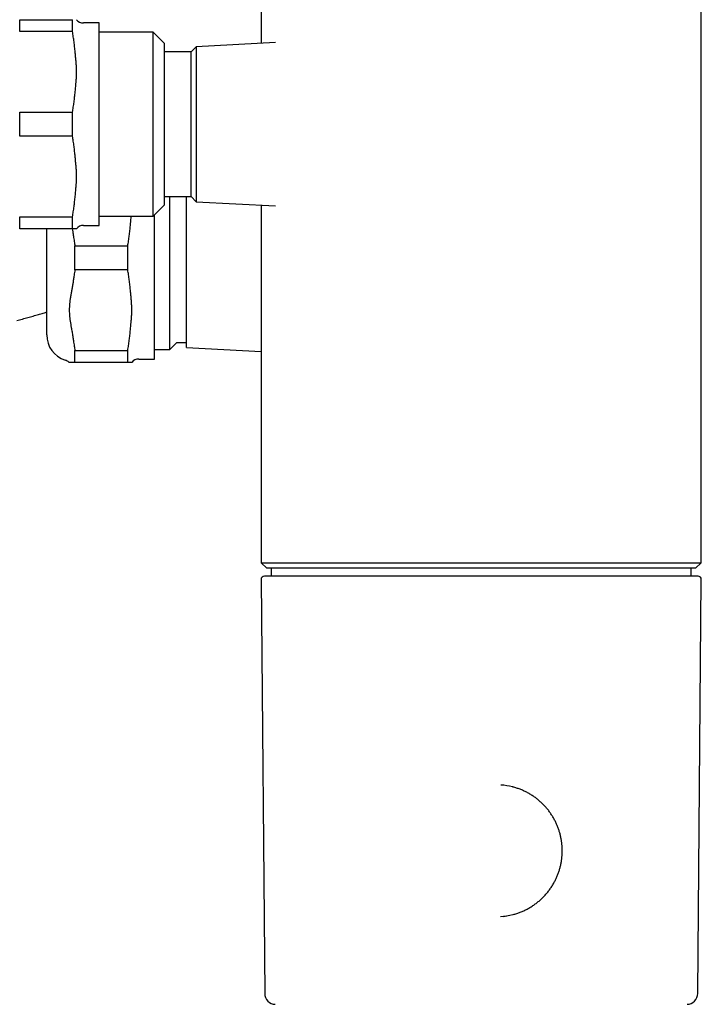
# Model space of a CAD drawing. Header units: millimetres. Extents: x 8 to 796, y 12 to 961.
# Tile 21 of 25: x 509 to 571, y 616 to 705. Entities that reach past the tile are written whole.
import ezdxf

# ---------------------------------------------------------------- set-up
doc = ezdxf.new("R2010")
doc.units = ezdxf.units.MM

msp = doc.modelspace()

# ---------------------------------------------------------------- linework, layer by layer
at = {"color": 7, "linetype": 'Continuous', "lineweight": 30}
for p, q in [((531.309, 706.24), (531.309, 703)), ((571.309, 655.783), (571.309, 706.24)), ((509.349, 704.059), (509.349, 705.144)), ((509.349, 705.144), (514.148, 705.144)), ((514.148, 704.059), (514.148, 705.144)), ((516.585, 704.844), (515.145, 704.844)), ((516.585, 686.444), (516.585, 704.844)), ((514.148, 704.059), (509.349, 704.059)), ((521.485, 704.017), (516.585, 704.017)), ((522.485, 703.017), (521.485, 704.017)), ((521.485, 687.271), (521.485, 704.017)), ((522.485, 703.017), (522.485, 688.271)), ((525.398, 702.69), (524.931, 702.223)), ((532.611, 703.068), (525.398, 702.69)), ((525.398, 702.69), (525.398, 695.644)), ((524.931, 702.223), (522.485, 702.223)), ((524.931, 695.644), (524.931, 702.223)), ((509.349, 694.559), (509.349, 696.729)), ((509.349, 696.729), (514.148, 696.729)), ((514.148, 694.559), (514.148, 696.729)), ((524.931, 689.066), (524.931, 695.644)), ((525.398, 695.644), (525.398, 688.599)), ((514.148, 694.559), (509.349, 694.559)), ((521.485, 687.271), (522.485, 688.271)), ((522.485, 689.066), (524.931, 689.066)), ((523.009, 683.497), (523.009, 689.066)), ((524.509, 675.347), (524.509, 689.066)), ((524.931, 689.066), (525.398, 688.599)), ((525.398, 688.599), (532.612, 688.221)), ((531.309, 688.289), (531.309, 684.553)), ((521.609, 674.297), (521.609, 687.395)), ((532.609, 688.222), (532.612, 688.222)), ((509.349, 687.229), (514.148, 687.229)), ((509.349, 686.144), (509.349, 687.229)), ((514.148, 686.144), (514.148, 687.229)), ((515.145, 686.444), (516.585, 686.444)), ((516.585, 687.271), (521.485, 687.271)), ((514.148, 686.144), (509.349, 686.144)), ((511.809, 676.489), (511.809, 686.144)), ((514.373, 682.412), (514.373, 684.582)), ((514.373, 684.582), (519.172, 684.582)), ((519.172, 682.412), (519.172, 684.582)), ((523.009, 675.171), (523.009, 683.497)), ((519.172, 682.412), (514.373, 682.412)), ((531.309, 682.452), (531.309, 655.783)), ((523.009, 675.171), (523.64, 675.802)), ((523.64, 675.802), (524.509, 675.802)), ((514.373, 675.082), (519.172, 675.082)), ((514.373, 673.997), (514.373, 675.082)), ((519.172, 673.997), (519.172, 675.082)), ((521.609, 675.171), (523.009, 675.171)), ((524.509, 675.347), (531.309, 674.991)), ((519.172, 673.997), (514.373, 673.997)), ((520.169, 674.297), (521.609, 674.297)), ((531.309, 655.783), (531.809, 655.283)), ((531.309, 655.783), (571.309, 655.783)), ((570.809, 655.283), (531.809, 655.283)), ((532.226, 655.283), (532.226, 654.568)), ((570.392, 654.568), (570.392, 655.283)), ((570.809, 655.283), (571.309, 655.783)), ((531.295, 654.266), (531.623, 616.639)), ((570.994, 616.639), (571.323, 654.266)), ((553.626, 635.52), (553.356, 635.562)), ((553.351, 623.642), (553.626, 623.685))]:
    msp.add_line(p, q, dxfattribs=at)
for centre, radius, start, end in [((515.145, 705.644), 0.8, 218.68333, 270), ((515.145, 685.644), 0.8, 90, 141.31951), ((514.209, 676.489), 2.4, 180, 252.21075), ((513.109, 673.061), 1.2, 51.2763, 72.21075), ((520.169, 673.497), 0.8, 90, 141.31951), ((531.595, 654.268), 0.3, 90, 180.48546), ((571.023, 654.268), 0.3, 359.51454, 90), ((552.696, 629.62), 5.972, 75.80699, 86.18535), ((552.696, 629.584), 5.972, 273.44505, 284.45447), ((532.623, 616.648), 1, 180.5, 268.21238), ((569.994, 616.648), 1, 271.78762, 359.5)]:
    msp.add_arc(centre, radius, start, end, dxfattribs=at)
for points, knots in [([(514.393, 702.201), (514.378, 702.356), (514.348, 702.667), (514.291, 703.132), (514.225, 703.596), (514.174, 703.905), (514.148, 704.059)], [0, 0, 0, 0, 0.249845, 0.499692, 0.749845, 1, 1, 1, 1]), ([(514.393, 698.588), (514.416, 698.818), (514.45, 699.163), (514.491, 699.623), (514.513, 699.978), (514.523, 700.341), (514.517, 700.713), (514.497, 701.085), (514.466, 701.457), (514.429, 701.829), (514.405, 702.077), (514.393, 702.201)], [0, 0, 0, 0, 0.191318, 0.286993, 0.382663, 0.485262, 0.587895, 0.690504, 0.793663, 0.896832, 1, 1, 1, 1]), ([(514.148, 696.729), (514.174, 696.884), (514.225, 697.192), (514.291, 697.656), (514.348, 698.121), (514.378, 698.432), (514.393, 698.588)], [0, 0, 0, 0, 0.249856, 0.49971, 0.749856, 1, 1, 1, 1]), ([(514.393, 692.701), (514.378, 692.856), (514.348, 693.167), (514.291, 693.632), (514.225, 694.096), (514.174, 694.405), (514.148, 694.559)], [0, 0, 0, 0, 0.249845, 0.499692, 0.749845, 1, 1, 1, 1]), ([(514.393, 689.088), (514.416, 689.318), (514.45, 689.663), (514.491, 690.123), (514.513, 690.478), (514.523, 690.841), (514.517, 691.213), (514.497, 691.585), (514.466, 691.957), (514.429, 692.329), (514.405, 692.577), (514.393, 692.701)], [0, 0, 0, 0, 0.191318, 0.286993, 0.382663, 0.485262, 0.587895, 0.690504, 0.793663, 0.896832, 1, 1, 1, 1]), ([(514.148, 687.229), (514.174, 687.384), (514.225, 687.692), (514.291, 688.156), (514.348, 688.621), (514.378, 688.932), (514.393, 689.088)], [0, 0, 0, 0, 0.2498557, 0.4997099, 0.7498556, 1, 1, 1, 1]), ([(519.172, 684.582), (519.197, 684.736), (519.249, 685.045), (519.314, 685.509), (519.372, 685.974), (519.402, 686.285), (519.417, 686.44)], [0, 0, 0, 0, 0.249856, 0.49971, 0.749856, 1, 1, 1, 1]), ([(519.417, 686.44), (519.44, 686.67), (519.468, 686.947), (519.492, 687.225), (519.496, 687.271)], [0, 0, 0, 0, 0.83088, 1, 1, 1, 1]), ([(514.129, 686.144), (514.145, 686.054), (514.185, 685.83), (514.217, 685.606), (514.236, 685.472)], [0, 0, 0, 0, 0.405887, 1, 1, 1, 1]), ([(514.393, 686.144), (514.378, 686.144), (514.348, 686.144), (514.291, 686.144), (514.225, 686.144), (514.174, 686.144), (514.148, 686.144)], [0, 0, 0, 0, 0.249845, 0.499692, 0.749845, 1, 1, 1, 1]), ([(514.521, 686.144), (514.519, 686.144), (514.517, 686.144), (514.497, 686.144), (514.468, 686.144), (514.431, 686.144), (514.407, 686.144), (514.393, 686.144)], [0, 0, 0, 0, 0.191427, 0.382864, 0.574736, 0.766618, 1, 1, 1, 1]), ([(514.236, 685.472), (514.26, 685.306), (514.301, 685.009), (514.351, 684.712), (514.373, 684.582)], [0, 0, 0, 0, 0.560215, 1, 1, 1, 1]), ([(531.309, 684.553), (531.309, 684.543), (531.309, 684.386), (531.309, 684.082), (531.309, 683.64), (531.309, 683.203), (531.309, 682.807), (531.309, 682.559), (531.309, 682.452)], [0, 0, 0, 0, 0.01428, 0.22437, 0.434461, 0.644395, 0.847373, 1, 1, 1, 1]), ([(514.373, 682.412), (514.345, 682.246), (514.296, 681.95), (514.255, 681.653), (514.236, 681.522)], [0, 0, 0, 0, 0.55983, 1, 1, 1, 1]), ([(519.417, 680.554), (519.402, 680.709), (519.372, 681.02), (519.314, 681.485), (519.249, 681.949), (519.197, 682.258), (519.172, 682.412)], [0, 0, 0, 0, 0.249845, 0.499692, 0.749845, 1, 1, 1, 1]), ([(514.236, 681.522), (514.22, 681.407), (514.187, 681.178), (514.127, 680.835), (514.065, 680.493), (514.003, 680.151), (513.946, 679.808), (513.902, 679.483), (513.874, 679.176), (513.86, 678.888), (513.859, 678.599), (513.873, 678.311), (513.901, 678.024), (513.939, 677.739), (513.985, 677.454), (514.041, 677.131), (514.107, 676.771), (514.178, 676.372), (514.217, 676.106), (514.236, 675.972)], [0, 0, 0, 0, 0.061957, 0.123923, 0.18589, 0.247853, 0.309816, 0.371762, 0.423297, 0.474873, 0.526442, 0.577967, 0.629387, 0.680826, 0.732284, 0.783728, 0.855824, 0.927918, 1, 1, 1, 1]), ([(519.417, 676.94), (519.44, 677.17), (519.474, 677.516), (519.515, 677.976), (519.537, 678.331), (519.546, 678.694), (519.54, 679.065), (519.521, 679.437), (519.489, 679.809), (519.452, 680.182), (519.429, 680.43), (519.417, 680.554)], [0, 0, 0, 0, 0.191318, 0.286993, 0.382663, 0.485262, 0.587895, 0.690504, 0.793663, 0.896832, 1, 1, 1, 1]), ([(509.078, 677.797), (509.166, 677.821), (509.424, 677.889), (509.845, 678.004), (510.338, 678.141), (510.811, 678.276), (511.264, 678.408), (511.595, 678.506), (511.773, 678.561), (511.809, 678.572)], [0, 0, 0, 0, 0.095483, 0.282144, 0.46215, 0.635651, 0.802796, 0.960918, 1, 1, 1, 1]), ([(519.172, 675.082), (519.197, 675.236), (519.249, 675.545), (519.314, 676.009), (519.372, 676.474), (519.402, 676.785), (519.417, 676.94)], [0, 0, 0, 0, 0.249856, 0.49971, 0.749856, 1, 1, 1, 1]), ([(514.236, 675.972), (514.26, 675.806), (514.301, 675.509), (514.351, 675.212), (514.373, 675.082)], [0, 0, 0, 0, 0.560215, 1, 1, 1, 1]), ([(514.236, 673.997), (514.22, 673.997), (514.187, 673.997), (514.127, 673.997), (514.065, 673.997), (514.003, 673.997), (513.946, 673.997), (513.899, 673.997), (513.873, 673.997), (513.861, 673.997), (513.86, 673.997), (513.859, 673.997)], [0, 0, 0, 0, 0.123913, 0.247843, 0.371774, 0.495699, 0.619622, 0.743512, 0.871603, 0.935802, 1, 1, 1, 1]), ([(514.373, 673.997), (514.345, 673.997), (514.296, 673.997), (514.255, 673.997), (514.236, 673.997)], [0, 0, 0, 0, 0.559877, 1, 1, 1, 1]), ([(519.417, 673.997), (519.402, 673.997), (519.372, 673.997), (519.314, 673.997), (519.249, 673.997), (519.197, 673.997), (519.172, 673.997)], [0, 0, 0, 0, 0.249845, 0.499692, 0.749845, 1, 1, 1, 1]), ([(519.544, 673.997), (519.543, 673.997), (519.54, 673.997), (519.52, 673.997), (519.492, 673.997), (519.455, 673.997), (519.43, 673.997), (519.417, 673.997)], [0, 0, 0, 0, 0.191427, 0.382864, 0.574736, 0.766618, 1, 1, 1, 1]), ([(552.414, 654.568), (552.225, 654.568), (551.848, 654.568), (551.283, 654.568), (550.718, 654.568), (550.223, 654.568), (549.799, 654.568), (549.444, 654.568), (549.089, 654.568), (548.727, 654.568), (548.276, 654.568), (547.739, 654.568), (547.123, 654.568), (546.636, 654.568), (546.274, 654.568), (546.036, 654.568), (545.799, 654.568), (545.562, 654.568), (545.326, 654.568), (545.011, 654.568), (544.619, 654.568), (544.153, 654.568), (543.691, 654.568), (543.235, 654.568), (542.784, 654.568), (542.338, 654.568), (541.897, 654.568), (541.438, 654.568), (540.962, 654.568), (540.471, 654.568), (539.991, 654.568), (539.521, 654.568), (539.06, 654.568), (538.61, 654.568), (538.189, 654.568), (537.795, 654.568), (537.429, 654.568), (537.073, 654.568), (536.726, 654.568), (536.389, 654.568), (536.062, 654.568), (535.745, 654.568), (535.427, 654.568), (535.112, 654.568), (534.8, 654.568), (534.502, 654.568), (534.263, 654.568), (534.076, 654.568), (533.936, 654.568), (533.8, 654.568), (533.667, 654.568), (533.539, 654.568), (533.37, 654.568), (533.168, 654.568), (532.941, 654.568), (532.732, 654.568), (532.564, 654.568), (532.43, 654.568), (532.325, 654.568), (532.227, 654.568), (532.137, 654.568), (532.035, 654.568), (531.927, 654.568), (531.82, 654.568), (531.734, 654.568), (531.668, 654.568), (531.624, 654.568), (531.599, 654.568), (531.596, 654.568), (531.595, 654.568)], [0, 0, 0, 0, 0.017662, 0.035293, 0.052908, 0.07052, 0.081597, 0.092682, 0.10378, 0.115037, 0.126808, 0.146393, 0.165954, 0.18551, 0.193196, 0.200886, 0.208581, 0.216281, 0.223989, 0.231706, 0.247262, 0.26279, 0.2783, 0.2938, 0.309301, 0.324814, 0.340347, 0.355911, 0.374068, 0.392186, 0.410282, 0.428372, 0.446471, 0.464595, 0.48276, 0.49865, 0.514509, 0.530348, 0.546177, 0.562007, 0.577849, 0.593713, 0.60961, 0.627032, 0.644419, 0.661785, 0.679144, 0.68824, 0.697339, 0.706444, 0.715557, 0.724681, 0.733816, 0.752541, 0.77123, 0.789899, 0.808567, 0.820309, 0.832061, 0.843827, 0.855464, 0.866566, 0.886359, 0.906131, 0.925901, 0.94569, 0.96552, 0.98318, 1, 1, 1, 1]), ([(571.022, 654.568), (571.023, 654.568), (571.025, 654.568), (571.016, 654.568), (570.995, 654.568), (570.966, 654.568), (570.935, 654.568), (570.898, 654.568), (570.854, 654.568), (570.79, 654.568), (570.7, 654.568), (570.577, 654.568), (570.463, 654.568), (570.37, 654.568), (570.305, 654.568), (570.238, 654.568), (570.167, 654.568), (570.094, 654.568), (569.991, 654.568), (569.855, 654.568), (569.68, 654.568), (569.494, 654.568), (569.296, 654.568), (569.087, 654.568), (568.866, 654.568), (568.634, 654.568), (568.376, 654.568), (568.093, 654.568), (567.78, 654.568), (567.454, 654.568), (567.114, 654.568), (566.76, 654.568), (566.392, 654.568), (566.026, 654.568), (565.666, 654.568), (565.312, 654.568), (564.95, 654.568), (564.579, 654.568), (564.199, 654.568), (563.81, 654.568), (563.412, 654.568), (562.993, 654.568), (562.552, 654.568), (562.089, 654.568), (561.619, 654.568), (561.216, 654.568), (560.885, 654.568), (560.629, 654.568), (560.37, 654.568), (560.11, 654.568), (559.847, 654.568), (559.489, 654.568), (559.034, 654.568), (558.479, 654.568), (557.918, 654.568), (557.421, 654.568), (556.99, 654.568), (556.628, 654.568), (556.265, 654.568), (555.908, 654.568), (555.464, 654.568), (554.933, 654.568), (554.308, 654.568), (553.68, 654.568), (553.048, 654.568), (552.625, 654.568), (552.414, 654.568)], [0, 0, 0, 0, 0.000869, 0.019788, 0.038705, 0.050603, 0.06251, 0.074431, 0.086523, 0.099167, 0.120202, 0.141212, 0.162217, 0.170472, 0.178731, 0.186996, 0.195267, 0.203546, 0.211833, 0.228542, 0.245221, 0.261879, 0.278527, 0.295177, 0.311838, 0.328522, 0.345238, 0.36474, 0.384201, 0.403637, 0.423067, 0.442506, 0.461973, 0.481483, 0.49855, 0.515583, 0.532595, 0.549597, 0.5666, 0.583615, 0.600655, 0.617729, 0.636441, 0.655115, 0.673768, 0.692413, 0.702182, 0.711955, 0.721735, 0.731523, 0.741323, 0.751135, 0.771246, 0.791319, 0.811372, 0.831422, 0.844033, 0.856656, 0.869294, 0.881794, 0.893719, 0.91498, 0.936217, 0.957451, 0.978704, 1, 1, 1, 1]), ([(558.678, 629.602), (558.678, 629.659), (558.677, 629.74), (558.673, 629.859), (558.668, 629.962), (558.659, 630.085), (558.647, 630.214), (558.632, 630.349), (558.613, 630.489), (558.59, 630.632), (558.563, 630.777), (558.531, 630.924), (558.496, 631.072), (558.456, 631.221), (558.413, 631.369), (558.365, 631.518), (558.312, 631.667), (558.256, 631.815), (558.195, 631.962), (558.13, 632.108), (558.061, 632.253), (557.988, 632.396), (557.911, 632.538), (557.83, 632.679), (557.744, 632.817), (557.655, 632.954), (557.562, 633.088), (557.465, 633.22), (557.364, 633.349), (557.26, 633.476), (557.152, 633.6), (557.04, 633.722), (556.925, 633.84), (556.806, 633.955), (556.684, 634.068), (556.559, 634.177), (556.431, 634.282), (556.3, 634.384), (556.166, 634.483), (556.029, 634.578), (555.889, 634.669), (555.746, 634.756), (555.601, 634.839), (555.454, 634.919), (555.304, 634.994), (555.152, 635.065), (554.998, 635.132), (554.842, 635.194), (554.685, 635.253), (554.525, 635.306), (554.364, 635.355), (554.242, 635.39), (554.174, 635.406), (554.161, 635.41)], [0, 0, 0, 0, 0.021524, 0.030422, 0.045178, 0.060539, 0.077046, 0.0943, 0.112138, 0.130432, 0.149091, 0.168046, 0.187247, 0.206653, 0.226236, 0.24597, 0.265835, 0.285816, 0.3059, 0.326074, 0.346331, 0.366662, 0.387061, 0.407521, 0.428038, 0.448608, 0.469226, 0.489889, 0.510594, 0.531339, 0.552121, 0.572938, 0.593789, 0.614671, 0.635583, 0.656524, 0.677492, 0.698486, 0.719506, 0.74055, 0.761618, 0.782708, 0.803821, 0.824954, 0.846109, 0.867284, 0.888479, 0.909694, 0.930928, 0.95218, 0.973451, 0.99474, 1, 1, 1, 1]), ([(554.187, 623.802), (554.197, 623.804), (554.262, 623.82), (554.381, 623.854), (554.545, 623.904), (554.707, 623.96), (554.868, 624.02), (555.027, 624.085), (555.185, 624.154), (555.34, 624.228), (555.494, 624.307), (555.645, 624.39), (555.794, 624.477), (555.941, 624.569), (556.085, 624.665), (556.226, 624.766), (556.365, 624.87), (556.501, 624.979), (556.634, 625.092), (556.763, 625.209), (556.89, 625.329), (557.013, 625.454), (557.132, 625.582), (557.248, 625.714), (557.36, 625.85), (557.469, 625.989), (557.573, 626.132), (557.674, 626.278), (557.77, 626.428), (557.862, 626.581), (557.947, 626.731), (558.025, 626.879), (558.096, 627.023), (558.163, 627.169), (558.226, 627.316), (558.285, 627.466), (558.34, 627.616), (558.392, 627.768), (558.438, 627.921), (558.481, 628.075), (558.52, 628.23), (558.554, 628.385), (558.584, 628.541), (558.61, 628.696), (558.632, 628.85), (558.649, 629.002), (558.661, 629.145), (558.669, 629.27), (558.674, 629.381), (558.678, 629.487), (558.678, 629.562), (558.678, 629.602)], [0, 0, 0, 0, 0.003691, 0.025393, 0.047114, 0.068856, 0.090618, 0.112401, 0.134205, 0.156031, 0.17788, 0.199752, 0.221649, 0.243571, 0.265519, 0.287494, 0.309498, 0.331532, 0.353597, 0.375696, 0.39783, 0.420001, 0.442212, 0.464465, 0.486764, 0.509113, 0.531515, 0.553975, 0.5765, 0.599096, 0.621772, 0.64212, 0.662464, 0.6828, 0.703127, 0.723443, 0.743746, 0.764033, 0.784298, 0.804536, 0.824737, 0.844888, 0.864964, 0.884926, 0.904697, 0.924111, 0.942729, 0.959508, 0.971489, 0.984805, 1, 1, 1, 1])]:
    msp.add_open_spline(points, degree=3, knots=knots, dxfattribs=at)

doc.saveas('drawing.dxf')
